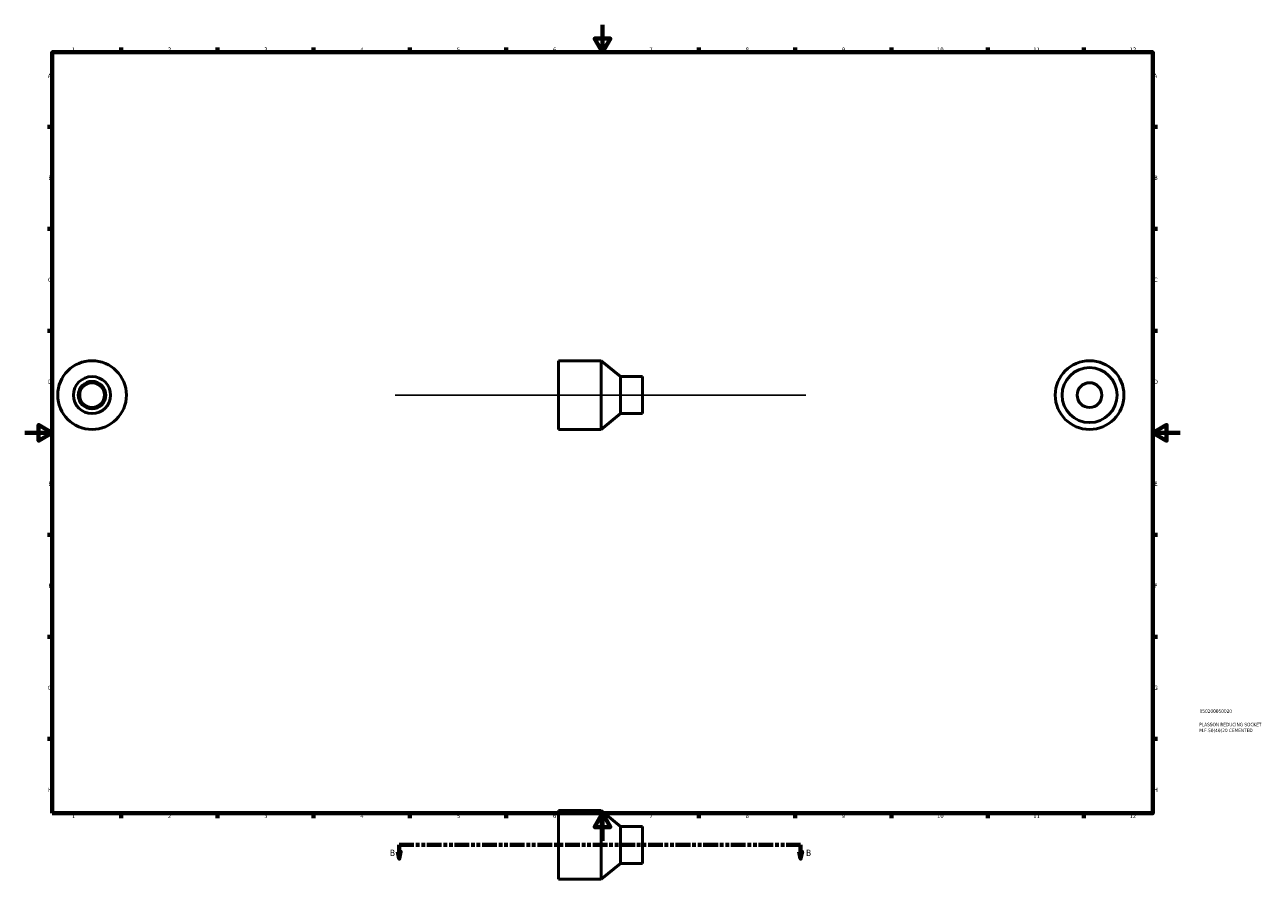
# Model space of a CAD drawing. Header units: millimetres. Extents: x 0 to 901, y -28 to 1052.
# Tile 1 of 3: x 0 to 901, y -28 to 594. Entities that reach past the tile are written whole.
import ezdxf

# ---------------------------------------------------------------- set-up
doc = ezdxf.new("R2010")
doc.units = ezdxf.units.MM
doc.linetypes.add('DOUBLE_DASH_CHAIN', pattern=[1.2403, 0.6614, -0.0827, 0.1654, -0.0827, 0.1654, -0.0827])
for name, color, linetype, lineweight in [('Border (ANSI)', 7, 'Continuous', 70), ('Section Line (ANSI)', 7, 'DOUBLE_DASH_CHAIN', 70), ('Sketch Geometry (ANSI)', 7, 'Continuous', 25), ('Title (ISO)', 7, 'Continuous', 50), ('Visible (ANSI)', 7, 'Continuous', 50)]:
    doc.layers.add(name, color=color, linetype=linetype, lineweight=lineweight)
doc.styles.add('Label Text (ANSI)', font='tahoma.ttf')
doc.styles.add('Note Text (ANSI)', font='tahoma.ttf')
doc.styles.add('Note Text (ISO)', font='tahoma.ttf')

# ---------------------------------------------------------------- blocks, each defined once
blk = doc.blocks.new('Borders Default Border')
at = {"layer": 'Border (ANSI)'}
for p, q in [((70.08, 574), (70.08, 577.45)), ((140.17, 574), (140.17, 577.45)), ((210.25, 574), (210.25, 577.45)), ((280.33, 574), (280.33, 577.45)), ((350.42, 574), (350.42, 577.45)), ((490.58, 574), (490.58, 577.45)), ((560.67, 574), (560.67, 577.45)), ((630.75, 574), (630.75, 577.45)), ((700.83, 574), (700.83, 577.45)), ((770.92, 574), (770.92, 577.45)), ((20, 519.75), (16.55, 519.75)), ((821, 519.75), (824.45, 519.75)), ((20, 445.5), (16.55, 445.5)), ((821, 445.5), (824.45, 445.5)), ((20, 371.25), (16.55, 371.25)), ((821, 371.25), (824.45, 371.25)), ((20, 222.75), (16.55, 222.75)), ((821, 222.75), (824.45, 222.75)), ((20, 148.5), (16.55, 148.5)), ((821, 148.5), (824.45, 148.5)), ((20, 74.25), (16.55, 74.25)), ((821, 74.25), (824.45, 74.25)), ((70.08, 20), (70.08, 16.55)), ((140.17, 20), (140.17, 16.55)), ((210.25, 20), (210.25, 16.55)), ((280.33, 20), (280.33, 16.55)), ((350.42, 20), (350.42, 16.55)), ((490.58, 20), (490.58, 16.55)), ((560.67, 20), (560.67, 16.55)), ((630.75, 20), (630.75, 16.55)), ((700.83, 20), (700.83, 16.55)), ((770.92, 20), (770.92, 16.55))]:
    blk.add_line(p, q, dxfattribs=at)
at = {"layer": 'Border (ANSI)', "flags": 128}
for points in [[(420.5, 594), (420.5, 574), (414.73, 584), (426.27, 584), (420.5, 574)], [(20, 20), (20, 574), (821, 574), (821, 20), (20, 20)], [(0, 297), (20, 297), (10, 302.77), (10, 291.23), (20, 297)], [(841, 297), (821, 297), (831, 302.77), (831, 291.23), (821, 297)], [(420.5, 0), (420.5, 20), (414.73, 10), (426.27, 10), (420.5, 20)]]:
    blk.add_lwpolyline(points, dxfattribs=at)
at = {"layer": 'Border (ANSI)', "attachment_point": 7, "style": 'Note Text (ANSI)'}
for s, insert, char_height in [('1', (34.35, 574.4), 3.05), ('2', (104.2, 574.4), 3.05), ('3', (174.26, 574.34), 3.05), ('4', (244.23, 574.4), 3.05), ('5', (314.48, 574.34), 3.05), ('6', (384.49, 574.34), 3.05), ('7', (454.6, 574.4), 3.05), ('8', (524.63, 574.33), 3.05), ('9', (594.7, 574.34), 3.05), ('10', (663.96, 574.34), 3.048), ('11', (734.04, 574.4), 3.048), ('12', (804.13, 574.4), 3.048), ('A', (16.78, 555.35), 3.05), ('A', (821.63, 555.35), 3.05), ('B', (17.15, 481.1), 3.05), ('B', (821.99, 481.1), 3.05), ('C', (16.95, 406.8), 3.05), ('C', (821.8, 406.8), 3.05), ('D', (16.96, 332.6), 3.05), ('D', (821.81, 332.6), 3.05), ('E', (17.21, 258.35), 3.05), ('E', (822.05, 258.35), 3.05), ('F', (17.29, 184.1), 3.05), ('F', (822.14, 184.1), 3.05), ('G', (16.81, 109.79), 3.05), ('G', (821.66, 109.79), 3.05), ('H', (16.97, 35.6), 3.05), ('H', (821.81, 35.6), 3.05), ('1', (34.35, 16.55), 3.05), ('2', (104.2, 16.55), 3.05), ('3', (174.26, 16.49), 3.05), ('4', (244.23, 16.55), 3.05), ('5', (314.48, 16.49), 3.05), ('6', (384.49, 16.49), 3.05), ('7', (454.6, 16.55), 3.05), ('8', (524.63, 16.48), 3.05), ('9', (594.7, 16.49), 3.05), ('10', (663.96, 16.49), 3.048), ('11', (734.04, 16.55), 3.048), ('12', (804.13, 16.55), 3.048)]:
    blk.add_mtext(s, dxfattribs=dict(at, insert=insert, char_height=char_height))
blk = doc.blocks.new('Title Blocks ISO')
at = {"layer": 'Title (ISO)', "color": 232, "true_color": 0xca0064, "style": 'Note Text (ISO)'}
for tag, p in [('PART_NUMBER_001', (34.08, 73.13)), ('DESCRIPTION_001', (33.84, 63.4)), ('DESCRIPTION_002', (33.84, 59.12))]:
    blk.add_attdef(tag, p, '', height=2.5, dxfattribs=at)
blk = doc.blocks.new('2dTransSection0')
at = {"layer": 'Section Line (ANSI)', "linetype": 'Continuous'}
for p, q in [((271.56, -7.97), (272.56, -12.97)), ((273.56, -7.97), (271.56, -7.97)), ((272.56, -2.97), (283.08, -2.97)), ((272.56, -2.97), (272.56, -7.97)), ((272.56, -7.97), (272.56, -12.97)), ((272.56, -12.97), (273.56, -7.97)), ((554.18, -2.97), (564.7, -2.97)), ((563.7, -7.97), (564.7, -12.97)), ((565.7, -7.97), (563.7, -7.97)), ((564.7, -2.97), (564.7, -7.97)), ((564.7, -7.97), (564.7, -12.97)), ((564.7, -12.97), (565.7, -7.97))]:
    blk.add_line(p, q, dxfattribs=at)
at = {"layer": 'Section Line (ANSI)', "linetype": 'DOUBLE_DASH_CHAIN', "ltscale": 16.218304}
blk.add_line((272.56, -2.97), (564.7, -2.97), dxfattribs=at)
at = {"layer": 'Section Line (ANSI)', "linetype": 'Continuous', "flags": 128}
for points in [[(271.56, -7.97), (272.56, -12.97), (273.56, -7.97), (271.56, -7.97)], [(563.7, -7.97), (564.7, -12.97), (565.7, -7.97), (563.7, -7.97)]]:
    blk.add_lwpolyline(points, dxfattribs=at)
at = {"layer": 'Section Line (ANSI)'}
for points in [[(271.56, -7.97), (272.56, -12.97), (273.56, -7.97), (271.56, -7.97)], [(563.7, -7.97), (564.7, -12.97), (565.7, -7.97), (563.7, -7.97)]]:
    blk.add_solid(points, dxfattribs=at)
at = {"layer": 'Section Line (ANSI)', "char_height": 4.57, "attachment_point": 7, "style": 'Label Text (ANSI)'}
for insert in [(265.82, -11.04), (568.65, -11.04)]:
    blk.add_mtext('B', dxfattribs=dict(at, insert=insert))

msp = doc.modelspace()

# ---------------------------------------------------------------- linework, layer by layer
at = {"layer": 'Sketch Geometry (ANSI)'}
msp.add_line((269.531, 324.427), (568.531, 324.427), dxfattribs=at)
at = {"layer": 'Visible (ANSI)'}
for p, q in [((388.531, 349.427), (388.531, 299.427)), ((419.531, 349.427), (388.531, 349.427)), ((419.531, 349.427), (419.531, 299.427)), ((433.531, 337.927), (419.531, 349.427)), ((433.531, 337.927), (433.531, 310.927)), ((449.531, 337.927), (433.531, 337.927)), ((449.531, 337.927), (449.531, 310.927)), ((433.531, 310.927), (419.531, 299.427)), ((449.531, 310.927), (433.531, 310.927)), ((419.531, 299.427), (388.531, 299.427)), ((388.531, 22.029), (388.531, -27.971)), ((419.531, 22.029), (388.531, 22.029)), ((419.531, 22.029), (419.531, -27.971)), ((433.531, 10.529), (419.531, 22.029)), ((433.531, 10.529), (433.531, -16.471)), ((449.531, 10.529), (433.531, 10.529)), ((449.531, 10.529), (449.531, -16.471)), ((433.531, -16.471), (419.531, -27.971)), ((449.531, -16.471), (433.531, -16.471)), ((419.531, -27.971), (388.531, -27.971))]:
    msp.add_line(p, q, dxfattribs=at)
for centre, radius in [((48.959, 324.427), 25), ((774.964, 324.427), 25), ((774.964, 324.427), 20), ((48.959, 324.427), 13.5), ((48.959, 324.427), 10), ((48.959, 324.427), 9), ((774.964, 324.427), 9)]:
    msp.add_circle(centre, radius, dxfattribs=at)

# ---------------------------------------------------------------- block references
msp.add_blockref('Borders Default Border', (0, 0))
msp.add_blockref('Title Blocks ISO', (821, 20)).add_auto_attribs({'PART_NUMBER_001': '050200050020', 'DESCRIPTION_001': 'PLASSON REDUCING SOCKET', 'DESCRIPTION_002': 'M.F.50(40)20 CEMENTED'})
at = {"layer": 'Section Line (ANSI)'}
msp.add_blockref('2dTransSection0', (0, 0), dxfattribs=at)

doc.saveas('drawing.dxf')
